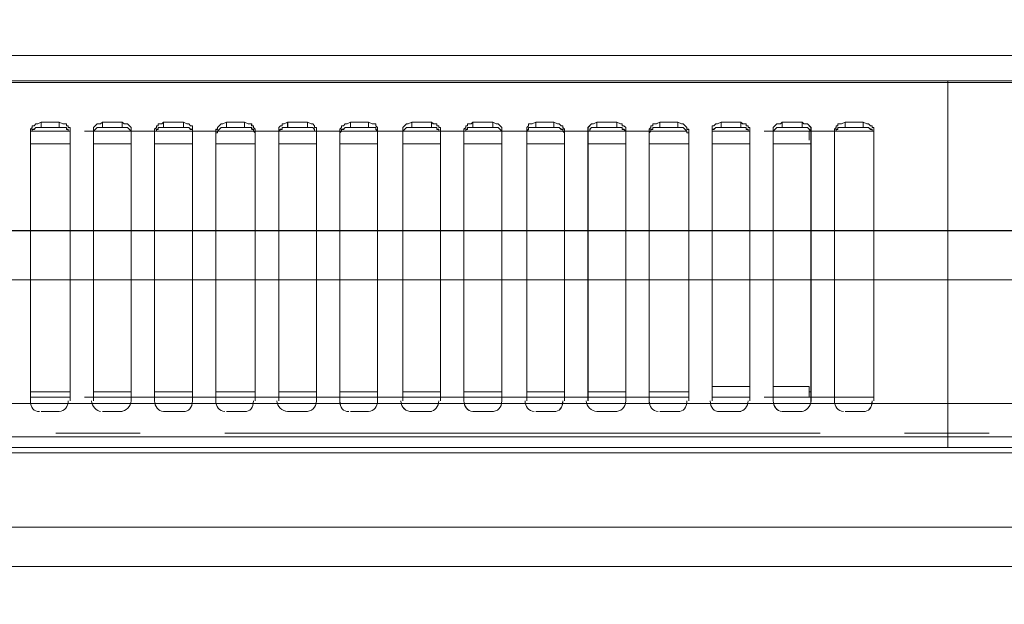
# Model space of a CAD drawing. Header units: millimetres. Extents: x -125266 to 274256, y -711690 to -301689.
# Tile 183 of 256: x -50770 to -50571, y -361895 to -361777. Entities that reach past the tile are written whole.
import ezdxf

# ---------------------------------------------------------------- set-up
doc = ezdxf.new("R2010")
doc.units = ezdxf.units.MM
doc.linetypes.add('CONTINOUS', pattern=[0])
for name, color, linetype, lineweight in [('ARCH', 7, 'Continuous', 0), ('CEILING', 8, 'Continuous', 5), ('Equipment', 8, 'Continuous', 0), ('Finished Line', 7, 'Continuous', 0), ('HOOD', 6, 'Continuous', 0), ('Legend', 5, 'Continuous', 0), ('MEPTEK HVAC-Kitchen Exhaust Air Duct', 30, 'Continuous', 30), ('MEPTEK HVAC-Kitchen Fresh Air Duct', 3, 'Continuous', 30), ('MEPTEK-TEXT1', 7, 'Continuous', 30)]:
    doc.layers.add(name, color=color, linetype=linetype, lineweight=lineweight)
for name, color, linetype in [('Light Equipment', 8, 'Continuous'), ('Model_Top', 7, 'Continuous'), ('RACK', 7, 'Continuous')]:
    doc.layers.add(name, color=color, linetype=linetype)
doc.styles.add('REVAC', font='verdana.ttf', dxfattribs={"height": 50})
doc.styles.get("Standard").update_dxf_attribs({"font": 'ARIALN.TTF'})
doc.styles.add('Times New Roman', font='times.ttf', dxfattribs={"height": 150})
doc.dimstyles.new('ARA-125', dxfattribs={"dimtxt": 200, "dimasz": 75, "dimexe": 0, "dimexo": 75, "dimgap": 7.5, "dimtad": 0, "dimdec": 0, "dimrnd": 5, "dimdsep": 46, "dimtxsty": 'Times New Roman', "dimblk": 'ARCHTICK', "dimcen": 56.25, "dimdle": 56.25, "dimclrd": 256, "dimclre": 256, "dimclrt": 256, "dimazin": 3, "dimtfac": 1, "dimtdec": 0, "dimtix": 1, "dimtmove": 1, "dimatfit": 3, "dimfxl": 0, "dimtolj": 1, "dimlwd": -1, "dimlwe": 0, "dimarcsym": 0})

# ---------------------------------------------------------------- blocks, each defined once
blk = doc.blocks.new('A$C6f7db0ab')
at = {"layer": 'Equipment'}
for points in [[(0, 75.24), (400.18, 75.24), (400.18, 74.87), (400.18, 3.27), (400.18, 1.09), (0, 1.09), (0, 3.27), (0, 74.87), (0, 75.24), (0, 717.86)], [(769.1, 80.33), (800, 80.33), (400.18, 80.33), (0, 80.33), (30.9, 80.33)], [(236.98, 80.33), (219.9, 80.33)], [(374.38, 80.33), (254.07, 80.33)], [(391.46, 80.33), (408.54, 80.33)], [(800, 75.24), (400.18, 75.24), (400.18, 74.87), (400.18, 3.27), (400.18, 1.09), (800, 1.09), (800, 0), (400.18, 0), (0, 0), (0, 1.45)], [(0, 74.87), (400.18, 74.87), (800, 74.87)], [(214.81, 10.54), (214.81, 65.42), (215.18, 65.79), (215.18, 66.15), (215.54, 66.15), (215.9, 66.52), (216.27, 66.52), (216.99, 66.88), (220.63, 66.88), (221.35, 66.52), (222.08, 66.52), (222.08, 66.15), (222.44, 66.15), (222.44, 65.79), (222.81, 65.79), (222.81, 10.54)], [(214.81, 64.7), (214.81, 65.06), (215.18, 65.06), (215.18, 65.42), (215.54, 65.42), (215.9, 65.79), (222.08, 65.79), (222.08, 65.42), (222.44, 65.42), (222.44, 65.06), (222.81, 65.06), (222.81, 64.7)], [(216.99, 66.88), (216.99, 65.79)], [(220.63, 66.88), (220.63, 65.79)], [(227.53, 10.54), (227.53, 65.79), (228.26, 66.52), (228.99, 66.52), (229.35, 66.88), (233.35, 66.88), (233.71, 66.52), (234.44, 66.52), (235.17, 65.79), (235.17, 10.54)], [(227.53, 64.7), (227.53, 65.06), (228.26, 65.79), (234.44, 65.79), (235.17, 65.06), (235.17, 64.7)], [(229.35, 66.88), (229.35, 65.79)], [(233.35, 66.88), (233.35, 65.79)], [(239.89, 10.54), (239.89, 65.42), (240.25, 65.79), (240.25, 66.15), (240.62, 66.15), (240.62, 66.52), (241.34, 66.52), (241.71, 66.88), (245.71, 66.88), (246.43, 66.52), (246.8, 66.52), (247.16, 66.15), (247.52, 66.15), (247.52, 10.54)], [(239.89, 64.7), (239.89, 65.06), (240.25, 65.06), (240.25, 65.42), (240.62, 65.42), (240.62, 65.79), (246.8, 65.79), (247.16, 65.42), (247.52, 65.42), (247.52, 64.7)], [(241.71, 66.88), (241.71, 65.79)], [(245.71, 66.88), (245.71, 65.79)], [(252.25, 10.54), (252.25, 65.42), (252.61, 65.42), (252.61, 65.79), (253.34, 66.52), (253.7, 66.52), (254.43, 66.88), (258.06, 66.88), (258.79, 66.52), (259.52, 66.52), (259.52, 66.15), (259.88, 66.15), (259.88, 65.79), (260.25, 65.42), (260.25, 10.54)], [(252.25, 64.7), (252.61, 64.7), (252.61, 65.06), (253.34, 65.79), (259.52, 65.79), (259.52, 65.42), (259.88, 65.42), (259.88, 65.06), (260.25, 64.7)], [(254.43, 66.88), (254.43, 65.79)], [(258.06, 66.88), (258.06, 65.79)], [(264.97, 10.54), (264.97, 65.79), (265.33, 66.15), (265.7, 66.15), (265.7, 66.52), (266.06, 66.52), (266.79, 66.88), (270.79, 66.88), (271.51, 66.52), (271.88, 66.52), (272.24, 66.15), (272.24, 65.79), (272.6, 65.79), (272.6, 10.54)], [(264.97, 64.7), (264.97, 65.06), (265.33, 65.42), (265.7, 65.42), (265.7, 65.79), (271.88, 65.79), (272.24, 65.42), (272.24, 65.06), (272.6, 65.06), (272.6, 64.7)], [(266.79, 66.88), (266.79, 65.79)], [(270.79, 66.88), (270.79, 65.79)], [(277.33, 10.54), (277.33, 65.42), (277.69, 65.79), (277.69, 66.15), (278.06, 66.15), (278.42, 66.52), (278.78, 66.52), (279.51, 66.88), (283.14, 66.88), (283.87, 66.52), (284.6, 66.52), (284.6, 66.15), (284.96, 65.79), (284.96, 10.54)], [(277.33, 64.7), (277.69, 65.06), (277.69, 65.42), (278.06, 65.42), (278.42, 65.79), (284.6, 65.79), (284.6, 65.42), (284.96, 65.06), (284.96, 64.7)], [(279.51, 66.88), (279.51, 65.79)], [(283.14, 66.88), (283.14, 65.79)], [(290.05, 10.54), (290.05, 65.79), (290.78, 66.52), (291.14, 66.52), (291.87, 66.88), (295.87, 66.88), (296.23, 66.52), (296.96, 66.52), (296.96, 66.15), (297.32, 66.15), (297.32, 65.79), (297.68, 65.79), (297.68, 10.54)], [(290.05, 64.7), (290.05, 65.06), (290.78, 65.79), (296.96, 65.79), (296.96, 65.42), (297.32, 65.42), (297.32, 65.06), (297.68, 65.06), (297.68, 64.7)], [(291.87, 66.88), (291.87, 65.79)], [(295.87, 66.88), (295.87, 65.79)], [(302.41, 10.54), (302.41, 65.42), (302.77, 65.79), (302.77, 66.15), (303.14, 66.15), (303.14, 66.52), (303.86, 66.52), (304.23, 66.88), (308.22, 66.88), (308.95, 66.52), (309.31, 66.52), (310.04, 65.79), (310.04, 10.54)], [(302.41, 64.7), (302.41, 65.06), (302.77, 65.06), (302.77, 65.42), (303.14, 65.42), (303.14, 65.79), (309.31, 65.79), (310.04, 65.06), (310.04, 64.7)], [(304.23, 66.88), (304.23, 65.79)], [(308.22, 66.88), (308.22, 65.79)], [(315.13, 10.54), (315.13, 65.79), (315.49, 66.15), (315.49, 66.52), (316.22, 66.52), (316.95, 66.88), (320.58, 66.88), (321.31, 66.52), (321.67, 66.52), (322.04, 66.15), (322.4, 66.15), (322.4, 65.79), (322.76, 65.42), (322.76, 10.54)], [(315.13, 64.7), (315.13, 65.06), (315.49, 65.42), (315.49, 65.79), (321.67, 65.79), (322.04, 65.42), (322.4, 65.42), (322.4, 65.06), (322.76, 64.7)], [(316.95, 66.88), (316.95, 65.79)], [(320.58, 66.88), (320.58, 65.79)], [(327.49, 10.54), (327.49, 65.79), (328.21, 66.52), (328.58, 66.52), (329.3, 66.88), (333.3, 66.88), (334.03, 66.52), (334.39, 66.52), (334.39, 66.15), (334.76, 66.15), (335.12, 65.79), (335.12, 10.54)], [(327.49, 64.7), (327.49, 65.06), (327.85, 65.06), (327.85, 65.42), (328.21, 65.79), (334.39, 65.79), (334.39, 65.42), (334.76, 65.42), (335.12, 65.06), (335.12, 64.7)], [(329.3, 66.88), (329.3, 65.79)], [(333.3, 66.88), (333.3, 65.79)], [(339.85, 10.54), (339.85, 65.42), (340.21, 65.79), (340.21, 66.15), (340.57, 66.15), (340.57, 66.52), (341.3, 66.52), (342.03, 66.88), (345.66, 66.88), (346.39, 66.52), (346.75, 66.52), (347.48, 65.79), (347.48, 65.42), (347.84, 65.42), (347.84, 10.54)], [(339.85, 64.7), (340.21, 65.06), (340.21, 65.42), (340.57, 65.42), (340.57, 65.79), (346.75, 65.79), (347.48, 65.06), (347.48, 64.7), (347.84, 64.7)], [(342.03, 66.88), (342.03, 65.79)], [(345.66, 66.88), (345.66, 65.79)], [(352.57, 10.54), (352.57, 66.15), (352.93, 66.15), (353.29, 66.52), (353.66, 66.52), (354.38, 66.88), (358.38, 66.88), (358.75, 66.52), (359.47, 66.52), (359.47, 66.15), (359.84, 66.15), (359.84, 65.79), (360.2, 65.79), (360.2, 10.54)], [(352.57, 64.7), (352.57, 65.42), (352.93, 65.42), (353.29, 65.79), (359.47, 65.79), (359.47, 65.42), (359.84, 65.42), (359.84, 65.06), (360.2, 65.06), (360.2, 64.7)], [(354.38, 66.88), (354.38, 65.79)], [(358.38, 66.88), (358.38, 65.79)], [(364.93, 10.54), (364.93, 65.79), (365.65, 66.52), (366.38, 66.52), (366.74, 66.88), (370.74, 66.88), (371.1, 66.52), (371.83, 66.52), (372.56, 65.79), (372.56, 10.54)], [(364.93, 64.7), (364.93, 65.06), (365.65, 65.79), (371.83, 65.79), (372.56, 65.06), (372.56, 64.7)], [(366.74, 66.88), (366.74, 65.79)], [(370.74, 66.88), (370.74, 65.79)], [(377.28, 10.54), (377.28, 65.42), (377.65, 65.79), (377.65, 66.15), (378.01, 66.15), (378.01, 66.52), (378.74, 66.52), (379.46, 66.88), (383.1, 66.88), (383.83, 66.52), (384.19, 66.52), (384.55, 66.15), (384.92, 66.15), (384.92, 65.79), (385.28, 65.79), (385.28, 65.42), (385.28, 10.54)], [(377.28, 64.7), (377.28, 65.06), (377.65, 65.06), (377.65, 65.42), (378.01, 65.42), (378.01, 65.79), (384.19, 65.79), (384.55, 65.42), (384.92, 65.42), (384.92, 65.06), (385.28, 65.06), (385.28, 64.7)], [(379.46, 66.88), (379.46, 65.79)], [(383.1, 66.88), (383.1, 65.79)], [(222.81, 65.06), (214.81, 65.06)], [(215.18, 65.06), (222.44, 65.06)], [(225.72, 65.06), (346.02, 65.06)], [(235.17, 65.06), (227.53, 65.06)], [(227.53, 65.06), (235.17, 65.06)], [(247.52, 65.06), (239.89, 65.06)], [(240.25, 65.06), (247.52, 65.06)], [(259.88, 65.06), (252.61, 65.06)], [(252.61, 65.06), (259.88, 65.06)], [(272.6, 65.06), (264.97, 65.06)], [(265.33, 65.06), (272.24, 65.06)], [(284.96, 65.06), (277.69, 65.06)], [(277.69, 65.06), (284.96, 65.06)], [(297.68, 65.06), (290.05, 65.06)], [(290.05, 65.06), (297.32, 65.06)], [(310.04, 65.06), (302.41, 65.06)], [(302.77, 65.06), (310.04, 65.06)], [(322.4, 65.06), (315.13, 65.06)], [(315.13, 65.06), (322.4, 65.06)], [(335.12, 65.06), (327.49, 65.06)], [(327.85, 65.06), (334.76, 65.06)], [(347.48, 65.06), (340.21, 65.06)], [(340.21, 65.06), (347.48, 65.06)], [(352.57, 65.06), (359.84, 65.06)], [(363.11, 65.06), (385.28, 65.06)], [(364.93, 65.06), (372.56, 65.06)], [(372.56, 65.06), (372.19, 65.06), (372.19, 63.24)], [(385.28, 65.06), (377.28, 65.06)], [(377.65, 65.06), (384.92, 65.06)], [(214.81, 62.52), (222.81, 62.52)], [(227.53, 62.52), (235.17, 62.52)], [(239.89, 62.52), (247.52, 62.52)], [(252.25, 62.52), (260.25, 62.52)], [(264.97, 62.52), (272.6, 62.52)], [(277.33, 62.52), (284.96, 62.52)], [(290.05, 62.52), (297.68, 62.52)], [(302.41, 62.52), (310.04, 62.52)], [(315.13, 62.52), (322.76, 62.52)], [(327.49, 62.52), (335.12, 62.52)], [(339.85, 62.52), (347.84, 62.52)], [(352.57, 62.52), (360.2, 62.52)], [(364.93, 62.52), (372.56, 62.52)], [(214.81, 12.36), (222.81, 12.36)], [(227.53, 12.36), (235.17, 12.36)], [(239.89, 12.36), (247.52, 12.36)], [(252.25, 12.36), (260.25, 12.36)], [(264.97, 12.36), (272.6, 12.36)], [(277.33, 12.36), (284.96, 12.36)], [(290.05, 12.36), (297.68, 12.36)], [(302.41, 12.36), (310.04, 12.36)], [(315.13, 12.36), (322.76, 12.36)], [(327.49, 12.36), (335.12, 12.36)], [(339.85, 12.36), (347.84, 12.36)], [(360.2, 13.45), (352.57, 13.45)], [(364.93, 13.45), (372.19, 13.45), (372.19, 11.27), (372.56, 11.27)], [(372.19, 12.36), (372.56, 12.36)], [(214.81, 11.27), (222.81, 11.27)], [(214.81, 11.27), (222.81, 11.27)], [(225.72, 11.27), (346.02, 11.27)], [(227.53, 11.27), (235.17, 11.27)], [(227.53, 11.27), (235.17, 11.27)], [(239.89, 11.27), (247.52, 11.27)], [(239.89, 11.27), (247.52, 11.27)], [(252.25, 11.27), (260.25, 11.27)], [(252.25, 11.27), (260.25, 11.27)], [(264.97, 11.27), (272.6, 11.27)], [(264.97, 11.27), (272.6, 11.27)], [(277.33, 11.27), (284.96, 11.27)], [(277.33, 11.27), (284.96, 11.27)], [(290.05, 11.27), (297.68, 11.27)], [(290.05, 11.27), (297.68, 11.27)], [(302.41, 11.27), (310.04, 11.27)], [(302.41, 11.27), (310.04, 11.27)], [(315.13, 11.27), (322.76, 11.27)], [(315.13, 11.27), (322.76, 11.27)], [(327.49, 11.27), (335.12, 11.27)], [(327.49, 11.27), (335.12, 11.27)], [(339.85, 11.27), (347.84, 11.27)], [(339.85, 11.27), (347.84, 11.27)], [(352.57, 11.27), (360.2, 11.27)], [(377.28, 11.27), (385.28, 11.27), (363.11, 11.27)], [(364.93, 11.27), (372.56, 11.27)], [(377.28, 11.27), (385.28, 11.27)], [(220.63, 8.36), (216.99, 8.36)], [(233.35, 8.36), (229.35, 8.36)], [(245.71, 8.36), (241.71, 8.36)], [(258.06, 8.36), (254.43, 8.36)], [(270.79, 8.36), (266.79, 8.36)], [(283.14, 8.36), (279.51, 8.36)], [(295.87, 8.36), (291.87, 8.36)], [(308.22, 8.36), (304.23, 8.36)], [(320.58, 8.36), (316.95, 8.36)], [(333.3, 8.36), (329.3, 8.36)], [(345.66, 8.36), (342.03, 8.36)], [(358.38, 8.36), (354.38, 8.36)], [(370.74, 8.36), (366.74, 8.36)], [(383.1, 8.36), (379.46, 8.36)], [(236.98, 4), (219.9, 4)], [(374.38, 4), (254.07, 4)], [(408.54, 4), (391.46, 4)], [(0, 3.27), (400.18, 3.27), (800, 3.27)]]:
    blk.add_lwpolyline(points, dxfattribs=at)
for points in [[(216.63, 8.36), (215.54, 8.36), (214.81, 9.09), (214.81, 10.54)], [(222.44, 10.54), (222.44, 9.45), (221.72, 8.36), (220.63, 8.36)], [(228.99, 8.36), (228.26, 8.36), (227.17, 9.45), (227.17, 10.54)], [(235.17, 10.54), (235.17, 9.45), (234.08, 8.36), (232.99, 8.36)], [(241.71, 8.36), (240.62, 8.36), (239.89, 9.45), (239.89, 10.54)], [(247.52, 10.54), (247.52, 9.09), (246.8, 8.36), (245.71, 8.36)], [(254.07, 8.36), (252.98, 8.36), (252.25, 9.45), (252.25, 10.54)], [(259.88, 10.54), (259.88, 9.09), (259.16, 8.36), (258.06, 8.36)], [(266.79, 8.36), (265.7, 8.36), (264.61, 9.45), (264.61, 10.54)], [(272.6, 10.54), (272.6, 9.09), (271.51, 8.36), (270.42, 8.36)], [(279.15, 8.36), (278.06, 8.36), (277.33, 9.09), (277.33, 10.54)], [(284.96, 10.54), (284.96, 9.45), (284.23, 8.36), (283.14, 8.36)], [(291.87, 8.36), (290.78, 8.36), (289.69, 9.09), (289.69, 10.54)], [(297.32, 10.54), (297.32, 9.45), (296.59, 8.36), (295.5, 8.36)], [(304.23, 8.36), (303.14, 8.36), (302.41, 9.45), (302.41, 10.54)], [(310.04, 10.54), (310.04, 9.09), (309.31, 8.36), (307.86, 8.36)], [(316.58, 8.36), (315.49, 8.36), (314.77, 9.45), (314.77, 10.54)], [(322.4, 10.54), (322.4, 9.09), (321.67, 8.36), (320.58, 8.36)], [(329.3, 8.36), (328.21, 8.36), (327.12, 9.45), (327.12, 10.54)], [(335.12, 10.54), (335.12, 9.09), (334.03, 8.36), (332.94, 8.36)], [(341.66, 8.36), (340.57, 8.36), (339.85, 9.45), (339.85, 10.54)], [(347.48, 10.54), (347.48, 9.09), (346.75, 8.36), (345.66, 8.36)], [(354.02, 8.36), (352.93, 8.36), (352.2, 9.09), (352.2, 10.54)], [(359.84, 10.54), (359.84, 9.45), (359.11, 8.36), (358.02, 8.36)], [(366.74, 8.36), (365.65, 8.36), (364.93, 9.45), (364.93, 10.54)], [(372.56, 10.54), (372.56, 9.45), (371.47, 8.36), (370.74, 8.36)], [(379.1, 8.36), (378.01, 8.36), (377.28, 9.45), (377.28, 10.54)], [(384.92, 10.54), (384.92, 9.09), (384.19, 8.36), (383.1, 8.36)], [(245.71, 8.36), (245.34, 8.36), (245.34, 8.36), (245.34, 8.36)], [(354.38, 8.36), (354.38, 8.36), (354.38, 8.36), (354.02, 8.36)]]:
    blk.add_open_spline(points, degree=3, dxfattribs=at)
blk = doc.blocks.new('ARCH')
at = {"layer": 'Legend', "ltscale": 15}
h = blk.add_hatch(dxfattribs=at)
h.set_pattern_fill('SACNCR', color=8, scale=25, style=0)
edge = h.paths.add_edge_path()
edge.add_arc((-53445.78, -362114.48), 661.35, 18.05247, 146.34022)
edge.add_line((-53996.25, -361747.92), (-53996.25, -362009.47))
edge.add_line((-53996.25, -362009.47), (-53996.24, -362009.47))
edge.add_line((-53996.24, -362009.47), (-53974.54, -361931.34))
edge.add_line((-53974.54, -361931.34), (-53941.81, -361857.14))
edge.add_line((-53941.81, -361857.14), (-53898.73, -361788.42))
edge.add_line((-53898.73, -361788.42), (-53846.22, -361726.62))
edge.add_line((-53846.22, -361726.62), (-53785.36, -361673.01))
edge.add_line((-53785.36, -361673.01), (-53717.42, -361628.73))
edge.add_line((-53717.42, -361628.73), (-53643.81, -361594.68))
edge.add_line((-53643.81, -361594.68), (-53566.06, -361571.58))
edge.add_line((-53566.06, -361571.58), (-53485.81, -361559.91))
edge.add_line((-53485.81, -361559.91), (-53404.7, -361559.92))
edge.add_line((-53404.7, -361559.92), (-53377.17, -361563.92))
edge.add_arc((-53404.64, -362113.24), 550, 10.8678, 87.1378, ccw=False)
edge.add_line((-52864.5, -362009.54), (-48663.66, -362009.54))
edge.add_line((-48663.66, -362009.54), (-48663.66, -361770.81))
edge.add_line((-48663.66, -361770.81), (-48213.66, -361770.84))
edge.add_line((-48213.66, -361770.84), (-48213.66, -361770.83))
edge.add_line((-48213.66, -361770.83), (-48663.64, -361770.83))
edge.add_line((-48663.64, -361770.83), (-48213.64, -361770.84))
edge.add_line((-48213.64, -361770.84), (-48213.66, -361770.84))
edge.add_line((-48213.66, -361770.84), (-48213.66, -362009.81))
edge.add_line((-48213.66, -362009.81), (-46905.49, -362009.89))
edge.add_line((-46905.49, -362009.89), (-46905.49, -361909.54))
edge.add_line((-46905.49, -361909.54), (-48113.66, -361909.54))
edge.add_line((-48113.66, -361909.54), (-48113.66, -361670.83))
edge.add_line((-48113.66, -361670.83), (-48763.64, -361670.83))
edge.add_line((-48763.64, -361670.83), (-48763.64, -361909.54))
edge.add_line((-48763.64, -361909.54), (-52816.98, -361909.54))
h = blk.add_hatch(dxfattribs=at)
h.set_pattern_fill('SACNCR', color=8, scale=25, style=0)
edge = h.paths.add_edge_path()
edge.add_arc((-53445.78, -362114.48), 661.35, 18.05247, 146.34022)
edge.add_line((-53996.25, -361747.92), (-53996.25, -362009.47))
edge.add_line((-53996.25, -362009.47), (-53996.24, -362009.47))
edge.add_line((-53996.24, -362009.47), (-53974.54, -361931.34))
edge.add_line((-53974.54, -361931.34), (-53941.81, -361857.14))
edge.add_line((-53941.81, -361857.14), (-53898.73, -361788.42))
edge.add_line((-53898.73, -361788.42), (-53846.22, -361726.62))
edge.add_line((-53846.22, -361726.62), (-53785.36, -361673.01))
edge.add_line((-53785.36, -361673.01), (-53717.42, -361628.73))
edge.add_line((-53717.42, -361628.73), (-53643.81, -361594.68))
edge.add_line((-53643.81, -361594.68), (-53566.06, -361571.58))
edge.add_line((-53566.06, -361571.58), (-53485.81, -361559.91))
edge.add_line((-53485.81, -361559.91), (-53404.7, -361559.92))
edge.add_line((-53404.7, -361559.92), (-53377.17, -361563.92))
edge.add_arc((-53404.64, -362113.24), 550, 10.8678, 87.1378, ccw=False)
edge.add_line((-52864.5, -362009.54), (-48663.66, -362009.54))
edge.add_line((-48663.66, -362009.54), (-48663.66, -361770.81))
edge.add_line((-48663.66, -361770.81), (-48213.66, -361770.84))
edge.add_line((-48213.66, -361770.84), (-48213.66, -361770.83))
edge.add_line((-48213.66, -361770.83), (-48663.64, -361770.83))
edge.add_line((-48663.64, -361770.83), (-48663.66, -362021.85))
edge.add_line((-48663.66, -362021.85), (-48478.01, -362021.86))
edge.add_line((-48478.01, -362021.86), (-48478.03, -362220.82))
edge.add_line((-48478.03, -362220.82), (-48213.67, -362220.84))
edge.add_line((-48213.67, -362220.84), (-48213.64, -361770.84))
edge.add_line((-48213.64, -361770.84), (-48213.66, -361770.84))
edge.add_line((-48213.66, -361770.84), (-48213.66, -362009.81))
edge.add_line((-48213.66, -362009.81), (-46905.49, -362009.89))
edge.add_line((-46905.49, -362009.89), (-46905.49, -361909.54))
edge.add_line((-46905.49, -361909.54), (-48113.66, -361909.54))
edge.add_line((-48113.66, -361909.54), (-48113.66, -361670.83))
edge.add_line((-48113.66, -361670.83), (-48763.64, -361670.83))
edge.add_line((-48763.64, -361670.83), (-48763.64, -361909.54))
edge.add_line((-48763.64, -361909.54), (-52816.98, -361909.54))
at = {"layer": 'Equipment', "lineweight": 0}
blk.add_lwpolyline([(-50103.66, -361164.54), (-51008.66, -361164.54), (-51008.66, -361864.54), (-50103.66, -361864.54)], close=True, dxfattribs=at)
at = {"layer": 'Finished Line', "color": 8}
for p, q in [((-52795.57, -361879.54), (-48793.66, -361879.54)), ((-52795.57, -361879.54), (-48793.66, -361879.54)), ((-52801.21, -361887.54), (-48785.66, -361887.54)), ((-52801.21, -361887.54), (-48785.66, -361887.54))]:
    blk.add_line(p, q, dxfattribs=at)
at = {"layer": 'HOOD'}
blk.add_lwpolyline([(-52023.66, -361879.54), (-49023.66, -361879.54), (-49023.66, -360879.54), (-52023.66, -360879.54)], close=True, dxfattribs=at)
at = {"layer": 'Light Equipment', "lineweight": 0}
for points in [[(-52023.66, -361879.54), (-49023.66, -361879.54), (-49023.66, -360879.54), (-52023.66, -360879.54)], [(-50103.66, -361164.54), (-51008.66, -361164.54), (-51008.66, -361864.54), (-50103.66, -361864.54)]]:
    blk.add_lwpolyline(points, close=True, dxfattribs=at)
for points in [[(-50983.04, -361789.3), (-50582.86, -361789.3), (-50582.86, -361789.66), (-50582.86, -361861.27), (-50582.86, -361863.45), (-50983.04, -361863.45), (-50983.04, -361861.27), (-50983.04, -361789.66), (-50983.04, -361789.3), (-50983.04, -361146.68)], [(-50213.94, -361784.21), (-50183.05, -361784.21), (-50582.86, -361784.21), (-50983.04, -361784.21), (-50952.15, -361784.21)], [(-50746.06, -361784.21), (-50763.14, -361784.21)], [(-50608.67, -361784.21), (-50728.98, -361784.21)], [(-50591.59, -361784.21), (-50574.5, -361784.21)], [(-50183.05, -361789.3), (-50582.86, -361789.3), (-50582.86, -361789.66), (-50582.86, -361861.27), (-50582.86, -361863.45), (-50183.05, -361863.45), (-50183.05, -361864.54), (-50582.86, -361864.54), (-50983.04, -361864.54), (-50983.04, -361863.08)], [(-50983.04, -361789.66), (-50582.86, -361789.66), (-50183.05, -361789.66)], [(-50768.23, -361854), (-50768.23, -361799.11), (-50767.87, -361798.75), (-50767.87, -361798.39), (-50767.51, -361798.39), (-50767.14, -361798.02), (-50766.78, -361798.02), (-50766.05, -361797.66), (-50762.42, -361797.66), (-50761.69, -361798.02), (-50760.96, -361798.02), (-50760.96, -361798.39), (-50760.6, -361798.39), (-50760.6, -361798.75), (-50760.24, -361798.75), (-50760.24, -361854)], [(-50768.23, -361799.84), (-50768.23, -361799.48), (-50767.87, -361799.48), (-50767.87, -361799.11), (-50767.51, -361799.11), (-50767.14, -361798.75), (-50760.96, -361798.75), (-50760.96, -361799.11), (-50760.6, -361799.11), (-50760.6, -361799.48), (-50760.24, -361799.48), (-50760.24, -361799.84)], [(-50766.05, -361797.66), (-50766.05, -361798.75)], [(-50762.42, -361797.66), (-50762.42, -361798.75)], [(-50755.51, -361854), (-50755.51, -361798.75), (-50754.78, -361798.02), (-50754.06, -361798.02), (-50753.69, -361797.66), (-50749.7, -361797.66), (-50749.33, -361798.02), (-50748.61, -361798.02), (-50747.88, -361798.75), (-50747.88, -361854)], [(-50755.51, -361799.84), (-50755.51, -361799.48), (-50754.78, -361798.75), (-50748.61, -361798.75), (-50747.88, -361799.48), (-50747.88, -361799.84)], [(-50753.69, -361797.66), (-50753.69, -361798.75)], [(-50749.7, -361797.66), (-50749.7, -361798.75)], [(-50743.15, -361854), (-50743.15, -361799.11), (-50742.79, -361798.75), (-50742.79, -361798.39), (-50742.43, -361798.39), (-50742.43, -361798.02), (-50741.7, -361798.02), (-50741.34, -361797.66), (-50737.34, -361797.66), (-50736.61, -361798.02), (-50736.25, -361798.02), (-50735.88, -361798.39), (-50735.52, -361798.39), (-50735.52, -361854)], [(-50743.15, -361799.84), (-50743.15, -361799.48), (-50742.79, -361799.48), (-50742.79, -361799.11), (-50742.43, -361799.11), (-50742.43, -361798.75), (-50736.25, -361798.75), (-50735.88, -361799.11), (-50735.52, -361799.11), (-50735.52, -361799.84)], [(-50741.34, -361797.66), (-50741.34, -361798.75)], [(-50737.34, -361797.66), (-50737.34, -361798.75)], [(-50730.8, -361854), (-50730.8, -361799.11), (-50730.43, -361799.11), (-50730.43, -361798.75), (-50729.71, -361798.02), (-50729.34, -361798.02), (-50728.61, -361797.66), (-50724.98, -361797.66), (-50724.25, -361798.02), (-50723.53, -361798.02), (-50723.53, -361798.39), (-50723.16, -361798.39), (-50723.16, -361798.75), (-50722.8, -361799.11), (-50722.8, -361854)], [(-50730.8, -361799.84), (-50730.43, -361799.84), (-50730.43, -361799.48), (-50729.71, -361798.75), (-50723.53, -361798.75), (-50723.53, -361799.11), (-50723.16, -361799.11), (-50723.16, -361799.48), (-50722.8, -361799.84)], [(-50728.61, -361797.66), (-50728.61, -361798.75)], [(-50724.98, -361797.66), (-50724.98, -361798.75)], [(-50718.07, -361854), (-50718.07, -361798.75), (-50717.71, -361798.39), (-50717.35, -361798.39), (-50717.35, -361798.02), (-50716.98, -361798.02), (-50716.26, -361797.66), (-50712.26, -361797.66), (-50711.53, -361798.02), (-50711.17, -361798.02), (-50710.8, -361798.39), (-50710.8, -361798.75), (-50710.44, -361798.75), (-50710.44, -361854)], [(-50718.07, -361799.84), (-50718.07, -361799.48), (-50717.71, -361799.11), (-50717.35, -361799.11), (-50717.35, -361798.75), (-50711.17, -361798.75), (-50710.8, -361799.11), (-50710.8, -361799.48), (-50710.44, -361799.48), (-50710.44, -361799.84)], [(-50716.26, -361797.66), (-50716.26, -361798.75)], [(-50712.26, -361797.66), (-50712.26, -361798.75)], [(-50705.72, -361854), (-50705.72, -361799.11), (-50705.35, -361798.75), (-50705.35, -361798.39), (-50704.99, -361798.39), (-50704.63, -361798.02), (-50704.26, -361798.02), (-50703.54, -361797.66), (-50699.9, -361797.66), (-50699.17, -361798.02), (-50698.45, -361798.02), (-50698.45, -361798.39), (-50698.08, -361798.75), (-50698.08, -361854)], [(-50705.72, -361799.84), (-50705.35, -361799.48), (-50705.35, -361799.11), (-50704.99, -361799.11), (-50704.63, -361798.75), (-50698.45, -361798.75), (-50698.45, -361799.11), (-50698.08, -361799.48), (-50698.08, -361799.84)], [(-50703.54, -361797.66), (-50703.54, -361798.75)], [(-50699.9, -361797.66), (-50699.9, -361798.75)], [(-50692.99, -361854), (-50692.99, -361798.75), (-50692.27, -361798.02), (-50691.9, -361798.02), (-50691.18, -361797.66), (-50687.18, -361797.66), (-50686.82, -361798.02), (-50686.09, -361798.02), (-50686.09, -361798.39), (-50685.73, -361798.39), (-50685.73, -361798.75), (-50685.36, -361798.75), (-50685.36, -361854)], [(-50692.99, -361799.84), (-50692.99, -361799.48), (-50692.27, -361798.75), (-50686.09, -361798.75), (-50686.09, -361799.11), (-50685.73, -361799.11), (-50685.73, -361799.48), (-50685.36, -361799.48), (-50685.36, -361799.84)], [(-50691.18, -361797.66), (-50691.18, -361798.75)], [(-50687.18, -361797.66), (-50687.18, -361798.75)], [(-50680.64, -361854), (-50680.64, -361799.11), (-50680.27, -361798.75), (-50680.27, -361798.39), (-50679.91, -361798.39), (-50679.91, -361798.02), (-50679.18, -361798.02), (-50678.82, -361797.66), (-50674.82, -361797.66), (-50674.09, -361798.02), (-50673.73, -361798.02), (-50673, -361798.75), (-50673, -361854)], [(-50680.64, -361799.84), (-50680.64, -361799.48), (-50680.27, -361799.48), (-50680.27, -361799.11), (-50679.91, -361799.11), (-50679.91, -361798.75), (-50673.73, -361798.75), (-50673, -361799.48), (-50673, -361799.84)], [(-50678.82, -361797.66), (-50678.82, -361798.75)], [(-50674.82, -361797.66), (-50674.82, -361798.75)], [(-50667.92, -361854), (-50667.92, -361798.75), (-50667.55, -361798.39), (-50667.55, -361798.02), (-50666.82, -361798.02), (-50666.1, -361797.66), (-50662.46, -361797.66), (-50661.74, -361798.02), (-50661.37, -361798.02), (-50661.01, -361798.39), (-50660.65, -361798.39), (-50660.65, -361798.75), (-50660.28, -361799.11), (-50660.28, -361854)], [(-50667.92, -361799.84), (-50667.92, -361799.48), (-50667.55, -361799.11), (-50667.55, -361798.75), (-50661.37, -361798.75), (-50661.01, -361799.11), (-50660.65, -361799.11), (-50660.65, -361799.48), (-50660.28, -361799.84)], [(-50666.1, -361797.66), (-50666.1, -361798.75)], [(-50662.46, -361797.66), (-50662.46, -361798.75)], [(-50655.56, -361854), (-50655.56, -361798.75), (-50654.83, -361798.02), (-50654.47, -361798.02), (-50653.74, -361797.66), (-50649.74, -361797.66), (-50649.01, -361798.02), (-50648.65, -361798.02), (-50648.65, -361798.39), (-50648.29, -361798.39), (-50647.92, -361798.75), (-50647.92, -361854)], [(-50655.56, -361799.84), (-50655.56, -361799.48), (-50655.19, -361799.48), (-50655.19, -361799.11), (-50654.83, -361798.75), (-50648.65, -361798.75), (-50648.65, -361799.11), (-50648.29, -361799.11), (-50647.92, -361799.48), (-50647.92, -361799.84)], [(-50653.74, -361797.66), (-50653.74, -361798.75)], [(-50649.74, -361797.66), (-50649.74, -361798.75)], [(-50643.2, -361854), (-50643.2, -361799.11), (-50642.84, -361798.75), (-50642.84, -361798.39), (-50642.47, -361798.39), (-50642.47, -361798.02), (-50641.75, -361798.02), (-50641.02, -361797.66), (-50637.38, -361797.66), (-50636.66, -361798.02), (-50636.29, -361798.02), (-50635.57, -361798.75), (-50635.57, -361799.11), (-50635.2, -361799.11), (-50635.2, -361854)], [(-50643.2, -361799.84), (-50642.84, -361799.48), (-50642.84, -361799.11), (-50642.47, -361799.11), (-50642.47, -361798.75), (-50636.29, -361798.75), (-50635.57, -361799.48), (-50635.57, -361799.84), (-50635.2, -361799.84)], [(-50641.02, -361797.66), (-50641.02, -361798.75)], [(-50637.38, -361797.66), (-50637.38, -361798.75)], [(-50630.48, -361854), (-50630.48, -361798.39), (-50630.11, -361798.39), (-50629.75, -361798.02), (-50629.39, -361798.02), (-50628.66, -361797.66), (-50624.66, -361797.66), (-50624.3, -361798.02), (-50623.57, -361798.02), (-50623.57, -361798.39), (-50623.21, -361798.39), (-50623.21, -361798.75), (-50622.84, -361798.75), (-50622.84, -361854)], [(-50630.48, -361799.84), (-50630.48, -361799.11), (-50630.11, -361799.11), (-50629.75, -361798.75), (-50623.57, -361798.75), (-50623.57, -361799.11), (-50623.21, -361799.11), (-50623.21, -361799.48), (-50622.84, -361799.48), (-50622.84, -361799.84)], [(-50628.66, -361797.66), (-50628.66, -361798.75)], [(-50624.66, -361797.66), (-50624.66, -361798.75)], [(-50618.12, -361854), (-50618.12, -361798.75), (-50617.39, -361798.02), (-50616.67, -361798.02), (-50616.3, -361797.66), (-50612.3, -361797.66), (-50611.94, -361798.02), (-50611.21, -361798.02), (-50610.49, -361798.75), (-50610.49, -361854)], [(-50618.12, -361799.84), (-50618.12, -361799.48), (-50617.39, -361798.75), (-50611.21, -361798.75), (-50610.49, -361799.48), (-50610.49, -361799.84)], [(-50616.3, -361797.66), (-50616.3, -361798.75)], [(-50612.3, -361797.66), (-50612.3, -361798.75)], [(-50605.76, -361854), (-50605.76, -361799.11), (-50605.4, -361798.75), (-50605.4, -361798.39), (-50605.03, -361798.39), (-50605.03, -361798.02), (-50604.31, -361798.02), (-50603.58, -361797.66), (-50599.95, -361797.66), (-50599.22, -361798.02), (-50598.86, -361798.02), (-50598.49, -361798.39), (-50598.13, -361798.39), (-50598.13, -361798.75), (-50597.77, -361798.75), (-50597.77, -361799.11), (-50597.77, -361854)], [(-50605.76, -361799.84), (-50605.76, -361799.48), (-50605.4, -361799.48), (-50605.4, -361799.11), (-50605.03, -361799.11), (-50605.03, -361798.75), (-50598.86, -361798.75), (-50598.49, -361799.11), (-50598.13, -361799.11), (-50598.13, -361799.48), (-50597.77, -361799.48), (-50597.77, -361799.84)], [(-50603.58, -361797.66), (-50603.58, -361798.75)], [(-50599.95, -361797.66), (-50599.95, -361798.75)], [(-50760.24, -361799.48), (-50768.23, -361799.48)], [(-50767.87, -361799.48), (-50760.6, -361799.48)], [(-50757.33, -361799.48), (-50637.02, -361799.48)], [(-50747.88, -361799.48), (-50755.51, -361799.48)], [(-50755.51, -361799.48), (-50747.88, -361799.48)], [(-50735.52, -361799.48), (-50743.15, -361799.48)], [(-50742.79, -361799.48), (-50735.52, -361799.48)], [(-50723.16, -361799.48), (-50730.43, -361799.48)], [(-50730.43, -361799.48), (-50723.16, -361799.48)], [(-50710.44, -361799.48), (-50718.07, -361799.48)], [(-50717.71, -361799.48), (-50710.8, -361799.48)], [(-50698.08, -361799.48), (-50705.35, -361799.48)], [(-50705.35, -361799.48), (-50698.08, -361799.48)], [(-50685.36, -361799.48), (-50692.99, -361799.48)], [(-50692.99, -361799.48), (-50685.73, -361799.48)], [(-50673, -361799.48), (-50680.64, -361799.48)], [(-50680.27, -361799.48), (-50673, -361799.48)], [(-50660.65, -361799.48), (-50667.92, -361799.48)], [(-50667.92, -361799.48), (-50660.65, -361799.48)], [(-50647.92, -361799.48), (-50655.56, -361799.48)], [(-50655.19, -361799.48), (-50648.29, -361799.48)], [(-50635.57, -361799.48), (-50642.84, -361799.48)], [(-50642.84, -361799.48), (-50635.57, -361799.48)], [(-50630.48, -361799.48), (-50623.21, -361799.48)], [(-50619.94, -361799.48), (-50597.77, -361799.48)], [(-50618.12, -361799.48), (-50610.49, -361799.48)], [(-50610.49, -361799.48), (-50610.85, -361799.48), (-50610.85, -361801.29)], [(-50597.77, -361799.48), (-50605.76, -361799.48)], [(-50605.4, -361799.48), (-50598.13, -361799.48)], [(-50768.23, -361802.02), (-50760.24, -361802.02)], [(-50755.51, -361802.02), (-50747.88, -361802.02)], [(-50743.15, -361802.02), (-50735.52, -361802.02)], [(-50730.8, -361802.02), (-50722.8, -361802.02)], [(-50718.07, -361802.02), (-50710.44, -361802.02)], [(-50705.72, -361802.02), (-50698.08, -361802.02)], [(-50692.99, -361802.02), (-50685.36, -361802.02)], [(-50680.64, -361802.02), (-50673, -361802.02)], [(-50667.92, -361802.02), (-50660.28, -361802.02)], [(-50655.56, -361802.02), (-50647.92, -361802.02)], [(-50643.2, -361802.02), (-50635.2, -361802.02)], [(-50630.48, -361802.02), (-50622.84, -361802.02)], [(-50618.12, -361802.02), (-50610.49, -361802.02)], [(-50768.23, -361852.18), (-50760.24, -361852.18)], [(-50755.51, -361852.18), (-50747.88, -361852.18)], [(-50743.15, -361852.18), (-50735.52, -361852.18)], [(-50730.8, -361852.18), (-50722.8, -361852.18)], [(-50718.07, -361852.18), (-50710.44, -361852.18)], [(-50705.72, -361852.18), (-50698.08, -361852.18)], [(-50692.99, -361852.18), (-50685.36, -361852.18)], [(-50680.64, -361852.18), (-50673, -361852.18)], [(-50667.92, -361852.18), (-50660.28, -361852.18)], [(-50655.56, -361852.18), (-50647.92, -361852.18)], [(-50643.2, -361852.18), (-50635.2, -361852.18)], [(-50622.84, -361851.09), (-50630.48, -361851.09)], [(-50618.12, -361851.09), (-50610.85, -361851.09), (-50610.85, -361853.27), (-50610.49, -361853.27)], [(-50610.85, -361852.18), (-50610.49, -361852.18)], [(-50768.23, -361853.27), (-50760.24, -361853.27)], [(-50768.23, -361853.27), (-50760.24, -361853.27)], [(-50757.33, -361853.27), (-50637.02, -361853.27)], [(-50755.51, -361853.27), (-50747.88, -361853.27)], [(-50755.51, -361853.27), (-50747.88, -361853.27)], [(-50743.15, -361853.27), (-50735.52, -361853.27)], [(-50743.15, -361853.27), (-50735.52, -361853.27)], [(-50730.8, -361853.27), (-50722.8, -361853.27)], [(-50730.8, -361853.27), (-50722.8, -361853.27)], [(-50718.07, -361853.27), (-50710.44, -361853.27)], [(-50718.07, -361853.27), (-50710.44, -361853.27)], [(-50705.72, -361853.27), (-50698.08, -361853.27)], [(-50705.72, -361853.27), (-50698.08, -361853.27)], [(-50692.99, -361853.27), (-50685.36, -361853.27)], [(-50692.99, -361853.27), (-50685.36, -361853.27)], [(-50680.64, -361853.27), (-50673, -361853.27)], [(-50680.64, -361853.27), (-50673, -361853.27)], [(-50667.92, -361853.27), (-50660.28, -361853.27)], [(-50667.92, -361853.27), (-50660.28, -361853.27)], [(-50655.56, -361853.27), (-50647.92, -361853.27)], [(-50655.56, -361853.27), (-50647.92, -361853.27)], [(-50643.2, -361853.27), (-50635.2, -361853.27)], [(-50643.2, -361853.27), (-50635.2, -361853.27)], [(-50630.48, -361853.27), (-50622.84, -361853.27)], [(-50605.76, -361853.27), (-50597.77, -361853.27), (-50619.94, -361853.27)], [(-50618.12, -361853.27), (-50610.49, -361853.27)], [(-50605.76, -361853.27), (-50597.77, -361853.27)], [(-50762.42, -361856.18), (-50766.05, -361856.18)], [(-50749.7, -361856.18), (-50753.69, -361856.18)], [(-50737.34, -361856.18), (-50741.34, -361856.18)], [(-50724.98, -361856.18), (-50728.61, -361856.18)], [(-50712.26, -361856.18), (-50716.26, -361856.18)], [(-50699.9, -361856.18), (-50703.54, -361856.18)], [(-50687.18, -361856.18), (-50691.18, -361856.18)], [(-50674.82, -361856.18), (-50678.82, -361856.18)], [(-50662.46, -361856.18), (-50666.1, -361856.18)], [(-50649.74, -361856.18), (-50653.74, -361856.18)], [(-50637.38, -361856.18), (-50641.02, -361856.18)], [(-50624.66, -361856.18), (-50628.66, -361856.18)], [(-50612.3, -361856.18), (-50616.3, -361856.18)], [(-50599.95, -361856.18), (-50603.58, -361856.18)], [(-50746.06, -361860.54), (-50763.14, -361860.54)], [(-50608.67, -361860.54), (-50728.98, -361860.54)], [(-50574.5, -361860.54), (-50591.59, -361860.54)], [(-50983.04, -361861.27), (-50582.86, -361861.27), (-50183.05, -361861.27)]]:
    blk.add_lwpolyline(points, dxfattribs=at)
for points in [[(-50766.42, -361856.18), (-50767.51, -361856.18), (-50768.23, -361855.45), (-50768.23, -361854)], [(-50760.6, -361854), (-50760.6, -361855.09), (-50761.33, -361856.18), (-50762.42, -361856.18)], [(-50754.06, -361856.18), (-50754.78, -361856.18), (-50755.88, -361855.09), (-50755.88, -361854)], [(-50747.88, -361854), (-50747.88, -361855.09), (-50748.97, -361856.18), (-50750.06, -361856.18)], [(-50741.34, -361856.18), (-50742.43, -361856.18), (-50743.15, -361855.09), (-50743.15, -361854)], [(-50735.52, -361854), (-50735.52, -361855.45), (-50736.25, -361856.18), (-50737.34, -361856.18)], [(-50728.98, -361856.18), (-50730.07, -361856.18), (-50730.8, -361855.09), (-50730.8, -361854)], [(-50723.16, -361854), (-50723.16, -361855.45), (-50723.89, -361856.18), (-50724.98, -361856.18)], [(-50716.26, -361856.18), (-50717.35, -361856.18), (-50718.44, -361855.09), (-50718.44, -361854)], [(-50710.44, -361854), (-50710.44, -361855.45), (-50711.53, -361856.18), (-50712.62, -361856.18)], [(-50703.9, -361856.18), (-50704.99, -361856.18), (-50705.72, -361855.45), (-50705.72, -361854)], [(-50698.08, -361854), (-50698.08, -361855.09), (-50698.81, -361856.18), (-50699.9, -361856.18)], [(-50691.18, -361856.18), (-50692.27, -361856.18), (-50693.36, -361855.45), (-50693.36, -361854)], [(-50685.73, -361854), (-50685.73, -361855.09), (-50686.45, -361856.18), (-50687.54, -361856.18)], [(-50678.82, -361856.18), (-50679.91, -361856.18), (-50680.64, -361855.09), (-50680.64, -361854)], [(-50673, -361854), (-50673, -361855.45), (-50673.73, -361856.18), (-50675.18, -361856.18)], [(-50666.46, -361856.18), (-50667.55, -361856.18), (-50668.28, -361855.09), (-50668.28, -361854)], [(-50660.65, -361854), (-50660.65, -361855.45), (-50661.37, -361856.18), (-50662.46, -361856.18)], [(-50653.74, -361856.18), (-50654.83, -361856.18), (-50655.92, -361855.09), (-50655.92, -361854)], [(-50647.92, -361854), (-50647.92, -361855.45), (-50649.01, -361856.18), (-50650.11, -361856.18)], [(-50641.38, -361856.18), (-50642.47, -361856.18), (-50643.2, -361855.09), (-50643.2, -361854)], [(-50635.57, -361854), (-50635.57, -361855.45), (-50636.29, -361856.18), (-50637.38, -361856.18)], [(-50629.02, -361856.18), (-50630.11, -361856.18), (-50630.84, -361855.45), (-50630.84, -361854)], [(-50623.21, -361854), (-50623.21, -361855.09), (-50623.94, -361856.18), (-50625.03, -361856.18)], [(-50616.3, -361856.18), (-50617.39, -361856.18), (-50618.12, -361855.09), (-50618.12, -361854)], [(-50610.49, -361854), (-50610.49, -361855.09), (-50611.58, -361856.18), (-50612.3, -361856.18)], [(-50603.94, -361856.18), (-50605.03, -361856.18), (-50605.76, -361855.09), (-50605.76, -361854)], [(-50598.13, -361854), (-50598.13, -361855.45), (-50598.86, -361856.18), (-50599.95, -361856.18)], [(-50737.34, -361856.18), (-50737.7, -361856.18), (-50737.7, -361856.18), (-50737.7, -361856.18)], [(-50628.66, -361856.18), (-50628.66, -361856.18), (-50628.66, -361856.18), (-50629.02, -361856.18)]]:
    blk.add_open_spline(points, degree=3, dxfattribs=at)
at = {"layer": 'Equipment', "lineweight": 30}
blk.add_blockref('A$C6f7db0ab', (-50983.04, -361864.54), dxfattribs=at)
blk = doc.blocks.new('H-06')
at = {"layer": 'HOOD', "lineweight": 0}
for p, q in [((-82795.9, -344210.22), (-80075.9, -344210.22)), ((-82820.9, -344235.22), (-80050.9, -344235.22)), ((-82885.9, -344260.22), (-79985.9, -344260.22))]:
    blk.add_line(p, q, dxfattribs=at)
at = {"layer": 'Model_Top', "color": 7, "insert": (-82532.1, -343871.14), "char_height": 50, "width": 825.636, "attachment_point": 1, "style": 'REVAC'}
blk.add_mtext('\\pi173.24445;Exhaust collar\\P\\pi242.20013;350 x 300\\P\\pi89.64808;900 CFM @ 190 Pa', dxfattribs=at)
blk = doc.blocks.new('_ArchTick')
at = {"color": 0, "linetype": 'ByBlock', "const_width": 0.15}
blk.add_lwpolyline([(-0.5, -0.5), (0.5, 0.5)], dxfattribs=at)

msp = doc.modelspace()

# ---------------------------------------------------------------- linework, layer by layer
at = {"layer": 'CEILING', "lineweight": 0}
msp.add_lwpolyline([(-53966.25, -358280.6, -0.03944), (-52166.25, -358141.58), (-52166.25, -360079.54), (-47346.3, -360079.54, -0.228214), (-47025.49, -360747.25), (-47025.49, -361879.54), (-48083.66, -361879.54), (-48083.66, -361640.83), (-48793.66, -361640.83), (-48793.66, -361879.54), (-52795.57, -361879.54, 0.569933), (-53966.25, -361659.43), (-53966.25, -358280.6)], format="xyb", dxfattribs=at)
at = {"layer": 'MEPTEK HVAC-Kitchen Exhaust Air Duct'}
msp.add_line((-51485.5, -361819.54, 1.51), (-49351.19, -361819.54, 1.51), dxfattribs=at)

# ---------------------------------------------------------------- block references
at = {"layer": 'ARCH'}
msp.add_blockref('ARCH', (0, 0), dxfattribs=at)
at = {"layer": 'HOOD'}
msp.add_blockref('H-06', (30912.24, -17619.32), dxfattribs=at)

# ---------------------------------------------------------------- texts
at = {"layer": 'MEPTEK-TEXT1', "char_height": 350, "attachment_point": 1}
for s, insert, width in [('{\\fCalibri|b0|i0|c0|p34;\\H1.28571x;\\C1;GENERAL GUIDELINES-HVAC :\\P\\fArial Narrow|b0|i0|c0|p34;\\H0.88889x;\\C256;\\P\\fCalibri|b0|i0|c0|p34;\\C4;DUCTING :\\H0.875x;\\P\\pi-1050,l1050,t1050;\\C256;1.^IDUCTING SHALL BE IN ACCORDANCE WITH IS 655, GALVANIZED IRON SHEET TO BE USED FOR ALL DUCTING WORKS. THERMAL INSULATION ON DUCTS SHALL BE 19 MM THICK. CLOSED CELL CLASS “O” BS 476 PART 6-7 FM APPROVED NITRILE RUBBER ELASTOMERIC INSULATION THERMAL CONDUCTIVITY 0.033 WATTS PER METER-KELVIN (W/(M.K)) AT 0°C FOR AIR CONDITIONING DUCTING. \\P2.^ITHERMAL INSULATION ON KITCHEN EXHAUST DUCTING SHALL BE 80 MM THICK ALUMINUM FOIL FACED RESIN BONDED FIBRE GLASS WOOL OF DENSITY NOT LESS THAN 48 KG/M3.\\P3.^ITHERMAL INSULATION ON FRESH AIR, SUPPLY AIR AND RETURN AIR SHALL BE 19MM THICK CLOSED CELL ANTI-MICROBIAL CLASS “O” BS 476 AND PART 6 & 7 FM APPROVED NITRILE RUBBER ELASTOMERIC INSULATION THERMAL CONDUCTIVITY 0.033 WATTS PER METER-KELVIN (W/ (M\\fArial|b0|i0|c0|p34;.\\fCalibri|b0|i0|c0|p34;K)) AT 0°C.\\P4.^IAPPROPRIATE NUMBER OF TRAP DOORS SHALL BE PROVIDED IN KITCHEN EXHAUST DUCTING FOR OIL/GREASE CLEANING PURPOSE.\\P5.^IDUCTING INSTALLATION WITH RESPECT TO FRESH AIR INTAKE, KITCHEN EXHAUST OUT FROM LOCATION UP TO LOUVERS AT FAÇADE SHALL BE IN THE SCOPE OF CONCESSIONER INCLUDING AIR WASHER, EXHAUST FAN SECTION DRY SCRUBBER ETC.\\P6.^IEACH AND EVERY KITCHEN EXHAUST HOOD SHOULD BE EQUIPPED WITH UL LISTED, WET CHEMICAL BASED, MECHANICALLY OPERATED, AUTOMATIC FIRE SUPPRESSION SYSTEM. SEPARATE DRAWING TO BE SUBMITTED FOR HOOD SUPPRESSION SYSTEM.\\P7.^ISUPPORTING OF DUCTING TO BE DONE WITH USING ANGLE 50X 50 X 5MM AND TIE ROD OF SIZE MINIMUM 10 MM DIA/ AS PER DUCT SIZE.\\P8.^IPOST COMPLETION OF ONSITE WORK, CONCESSIONAIRE HAS TO SHARE TESTING AND COMMISSIONING REPORT WITH DIAL.\\P9.^IINTEGRATION WITH FIRE ALARM SYSTEM, SO THAT AHU GET SWITCHED OFF IN CASE OF ANY FIRE INCIDENT.\\P10.^IFOR EQUIPMENT PLACEMENT STRUCTURAL DETAILS TO BE APPROVED BY STRUCTURAL CONSULTANT AND SAME TO BE SHARE WITH DIAL.\\P11.^ITRAP DOOR WITH PROPER ACCESS TO BE PROVIDED FOR FILTER AND COPPER COIL CLEANING.\\P12.^IKITCHEN VENTILATION SHALL COMPLY TO NFPA 96 GUIDELINE.}', (-102876.11, -301696.9), 28043.4288), ('{\\fCalibri|b0|i0|c0|p34;\\H1.28571x;\\C1;CHILLED WATER PIPING:-\\H0.77778x;\\P\\pi-1050,l1050,t1050;\\C256;1.^ICHILLED WATER PIPING SHALL BE CONFIRMING TO IS:1239 PART I CLASS ‘C’ HEAVY AND FITTING SHALL BE CONFORMING TO ASTM A-105,3000LBS SOCKET WELD END (UP TO 50MM) & 1S:1239 PART-II HEAVY/ASTM A-234 WPB, GR.B BUTT WELD FITTING ( ABOVE 50NB PIPE SIZE)\\P2.^IPIPING CONNECTION SHOULD BE SOCKET WELDED UP TO 50NB SIZE AND SHALL BE BUTT WELD ABOVE 50NB PIPE SIZE. PIPE FLANGES SHOULD BE CONFIRMING TO ASTM A-105 # 150 SORF AND FLANGE DIMENSION SHOULD BE IN ACCORDANCE WITH ASME/ANSI B 16.5 (150 SORF), FITTING TO FITTING WELDING IS NOT ALLOWED. NOZZLE CONNECTIONS/THREDOLETS/WELDOLETS ARE NOT ALLOWED BY PUNCTURING THE PIPE. ONLY EQUAL/UNEQUAL TEE’S SHALL BE USED FOR BRANCH CONNECTION FROM HEADER. SOCKET WELD END TEE SHOULD BE USED FOR BRANCH CONNECTION (UP-TO -50NB PIPE SIZE) W.R.T TO PRESSURE GAUGE/TEMPERATURE GAUGE/AIR VENT/DRAIN POINT ETC.\\P3.^IPOST INSTALLATION CLEARANCE BY DIAL, CHW PIPING SHALL BE TESTED @15KGF/CM2 HYDROSTATICS PRESSURE FOR 24HRS HOLD TIME AND TESTING SHOULD BE WITNESSED TO DIAL TEAM.\\P4.^ITHERMAL INSULATION ON CHW AND CONDENSATE DRAIN PIPING LINE SHALL BE 25MM THICK. CLOSED CELL ANTI-MICROBIAL CLASS “O” BS 476 AND PART 6 & 7 FM APPROVED NITRILE RUBBER ELASTOMERIC INSULATION THERMAL CONDUCTIVITY 0.033 WATTS PER METER-KELVIN (W/ (M\\fArial|b0|i0|c0|p34;⋅\\fCalibri|b0|i0|c0|p34;K)) AT 0°C.\\P5.^ICONDENSATE DRAIN PIPING SHALL BE COMPLYING TO IS 4985 CLASS 3 UPVC PIPE. SOLVENT CEMENT COMPLYING WITH ASTM D2564 SHALL BE USED FOR JOINTS.\\P6.^IFOR CEILING SUSPENDED CHILLED WATER PIPE:  PIPE SHOULD BE HANGED WITH TIE ROD OF SIZE MINIMUM 10 MM DIA.}', (-102709.02, -319968), 24849.3539)]:
    msp.add_mtext(s, dxfattribs=dict(at, insert=insert, width=width))
at = {"layer": 'RACK', "color": 3, "lineweight": 0, "insert": (-55480.95, -361423.27), "char_height": 150, "attachment_point": 1}
msp.add_mtext_dynamic_manual_height_columns('\\pi54.99251;IT \\P\\pi-110.30421;RACK', width=243.2047, gutter_width=1, heights=[0], dxfattribs=at)

# ---------------------------------------------------------------- leaders
at = {"layer": 'MEPTEK HVAC-Kitchen Exhaust Air Duct'}
msp.add_leader([(-51031.16, -361646.91, -11.23), (-50653.32, -362645.44, -11.23), (-48901.89, -362645.44, -11.23)], dimstyle='ARA-125', override={"dimtxt": 150, "dimasz": 150}, dxfattribs=at)
at = {"layer": 'MEPTEK HVAC-Kitchen Fresh Air Duct', "linetype": 'CONTINOUS', "lineweight": -2, "ltscale": 25}
msp.add_leader([(-52439.53, -359997.67, -11.79), (-52439.53, -362710.48, -11.79), (-50711.38, -362710.48, -11.79)], dimstyle='ARA-125', override={"dimtxt": 150, "dimasz": 150}, dxfattribs=at)

doc.saveas('drawing.dxf')
